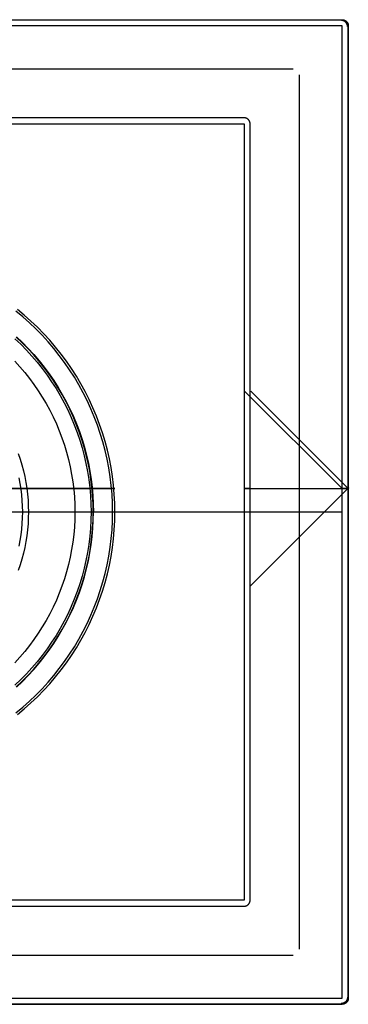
# Model space of a CAD drawing. Header units: millimetres. Extents: x -40 to 40, y -41.9 to 38.1.
# Tile 9 of 9: x 13.3 to 40, y -41.9 to 38.1. Entities that reach past the tile are written whole.
import ezdxf

# ---------------------------------------------------------------- set-up
doc = ezdxf.new("R2010")
doc.units = ezdxf.units.MM
doc.header["$MEASUREMENT"] = 0
doc.layers.add('Predefinito', color=5, linetype='Continuous')

msp = doc.modelspace()

# ---------------------------------------------------------------- linework, layer by layer
at = {"layer": 'Predefinito'}
for points in [[(-39.484, 38.065), (39.484, 38.065)], [(-39.484, 38.065), (39.484, 38.065)], [(39.484, 38.065), (39.501, 38.065), (39.518, 38.064), (39.535, 38.063), (39.552, 38.061), (39.569, 38.058), (39.585, 38.055), (39.602, 38.051), (39.619, 38.047), (39.635, 38.042), (39.651, 38.036), (39.667, 38.03), (39.683, 38.024), (39.698, 38.017), (39.714, 38.009), (39.729, 38.001), (39.744, 37.993), (39.758, 37.983), (39.772, 37.974), (39.786, 37.964), (39.799, 37.953), (39.812, 37.942), (39.825, 37.931), (39.837, 37.919), (39.849, 37.907), (39.861, 37.894), (39.872, 37.881), (39.882, 37.867), (39.892, 37.854), (39.902, 37.84), (39.911, 37.825), (39.92, 37.81), (39.928, 37.795), (39.935, 37.78), (39.942, 37.765), (39.949, 37.749), (39.955, 37.733), (39.96, 37.717), (39.965, 37.7), (39.97, 37.684), (39.973, 37.667), (39.976, 37.65), (39.979, 37.633), (39.981, 37.616), (39.983, 37.599), (39.983, 37.582), (39.984, 37.565)], [(39.484, 37.565), (-39.484, 37.565)], [(39.484, -41.402), (39.484, 37.565)], [(39.983, 37.565), (39.983, -41.402)], [(39.984, -41.402), (39.984, 37.565)], [(-35.5, 34.081), (35.5, 34.081)], [(35.999, 33.581), (35.999, -37.418)], [(31.516, 30.097), (-31.516, 30.097)], [(-31.516, 29.597), (31.516, 29.597)], [(31.516, 29.597), (31.516, -33.434)], [(32.015, -33.434), (32.015, 29.597)], [(21.033, -1.918), (21.02, -1.192), (20.982, -0.467), (20.92, 0.256), (20.832, 0.977), (20.72, 1.694), (20.583, 2.407), (20.421, 3.115), (20.236, 3.817), (20.025, 4.512), (19.792, 5.199), (19.534, 5.878), (19.253, 6.548), (18.95, 7.207), (18.623, 7.856), (18.275, 8.493), (17.905, 9.117), (17.513, 9.729), (17.101, 10.326), (16.668, 10.909), (16.215, 11.477), (15.743, 12.029), (15.252, 12.564), (14.743, 13.082), (14.217, 13.582), (13.673, 14.063), (13.114, 14.526)], [(20.848, -1.918), (20.835, -1.199), (20.798, -0.48), (20.736, 0.237), (20.649, 0.951), (20.538, 1.662), (20.402, 2.369), (20.242, 3.071), (20.058, 3.767), (19.85, 4.455), (19.618, 5.137), (19.363, 5.81), (19.084, 6.473), (18.783, 7.127), (18.46, 7.77), (18.114, 8.401), (17.747, 9.021), (17.359, 9.627), (16.95, 10.219), (16.521, 10.797), (16.073, 11.359), (15.605, 11.906), (15.118, 12.437), (14.614, 12.95), (14.092, 13.445), (13.553, 13.923), (12.998, 14.381)], [(12.906, 12.153), (13.384, 11.699), (13.846, 11.229), (14.292, 10.743), (14.72, 10.242), (15.131, 9.727), (15.524, 9.198), (15.898, 8.655), (16.254, 8.1), (16.59, 7.533), (16.906, 6.955), (17.203, 6.366), (17.478, 5.767), (17.733, 5.159), (17.967, 4.543), (18.179, 3.919), (18.37, 3.288), (18.539, 2.651), (18.685, 2.008), (18.81, 1.361), (18.912, 0.71), (18.991, 0.056), (19.048, -0.601), (19.082, -1.259), (19.093, -1.918)], [(19.273, -1.918), (19.261, -1.253), (19.227, -0.589), (19.169, 0.074), (19.089, 0.735), (18.986, 1.392), (18.861, 2.045), (18.713, 2.694), (18.542, 3.337), (18.35, 3.974), (18.135, 4.604), (17.9, 5.226), (17.642, 5.839), (17.364, 6.444), (17.065, 7.038), (16.746, 7.622), (16.406, 8.194), (16.048, 8.754), (15.67, 9.302), (15.273, 9.836), (14.858, 10.356), (14.426, 10.862), (13.976, 11.352), (13.51, 11.826), (13.027, 12.285)], [(13.04, 12.298), (13.522, 11.84), (13.989, 11.365), (14.439, 10.874), (14.872, 10.368), (15.288, 9.847), (15.685, 9.312), (16.063, 8.764), (16.422, 8.204), (16.762, 7.631), (17.081, 7.047), (17.381, 6.452), (17.659, 5.847), (17.917, 5.233), (18.153, 4.61), (18.367, 3.979), (18.56, 3.342), (18.73, 2.698), (18.879, 2.049), (19.004, 1.395), (19.107, 0.737), (19.188, 0.076), (19.245, -0.587), (19.279, -1.253), (19.291, -1.918)], [(12.897, 10.327), (13.312, 9.875), (13.711, 9.408), (14.094, 8.928), (14.46, 8.435), (14.808, 7.93), (15.139, 7.413), (15.453, 6.885), (15.747, 6.346), (16.023, 5.798), (16.28, 5.24), (16.517, 4.674), (16.735, 4.1), (16.933, 3.519), (17.11, 2.931), (17.268, 2.338), (17.404, 1.739), (17.52, 1.136), (17.615, 0.53), (17.689, -0.08), (17.742, -0.691), (17.774, -1.305), (17.784, -1.918)], [(13.184, 2.823), (13.34, 2.365), (13.48, 1.902), (13.604, 1.435), (13.712, 0.963), (13.803, 0.488), (13.878, 0.01), (13.936, -0.47), (13.978, -0.952), (14.003, -1.435), (14.011, -1.918)], [(13.546, -1.918), (13.538, -1.451), (13.514, -0.984), (13.474, -0.518), (13.417, -0.054), (13.345, 0.408), (13.257, 0.868)], [(-39.484, -1.918), (39.484, -1.918)], [(10.62, -1.918), (31.516, -1.918)], [(17.784, -1.918), (17.774, -2.532), (17.742, -3.145), (17.689, -3.757), (17.615, -4.366), (17.52, -4.973), (17.404, -5.576), (17.268, -6.174), (17.11, -6.768), (16.933, -7.356), (16.735, -7.937), (16.517, -8.511), (16.28, -9.077), (16.023, -9.635), (15.747, -10.183), (15.453, -10.722), (15.139, -11.25), (14.808, -11.767), (14.46, -12.272), (14.094, -12.765), (13.711, -13.245), (13.312, -13.712), (12.897, -14.164)], [(19.093, -1.918), (19.082, -2.577), (19.048, -3.236), (18.991, -3.892), (18.912, -4.547), (18.81, -5.198), (18.685, -5.845), (18.539, -6.488), (18.37, -7.125), (18.179, -7.756), (17.967, -8.38), (17.733, -8.996), (17.478, -9.604), (17.203, -10.203), (16.906, -10.792), (16.59, -11.37), (16.254, -11.937), (15.898, -12.492), (15.524, -13.034), (15.131, -13.564), (14.72, -14.079), (14.292, -14.58), (13.846, -15.065), (13.384, -15.535), (12.906, -15.989)], [(12.998, -18.218), (13.553, -17.76), (14.092, -17.282), (14.614, -16.787), (15.118, -16.273), (15.605, -15.743), (16.073, -15.196), (16.521, -14.634), (16.95, -14.056), (17.359, -13.463), (17.747, -12.857), (18.114, -12.238), (18.46, -11.607), (18.783, -10.964), (19.084, -10.31), (19.363, -9.647), (19.618, -8.974), (19.85, -8.292), (20.058, -7.603), (20.242, -6.908), (20.402, -6.206), (20.538, -5.499), (20.649, -4.788), (20.736, -4.074), (20.798, -3.357), (20.835, -2.638), (20.848, -1.918)], [(13.027, -16.121), (13.51, -15.663), (13.976, -15.189), (14.426, -14.698), (14.858, -14.193), (15.273, -13.673), (15.67, -13.139), (16.048, -12.591), (16.406, -12.031), (16.746, -11.458), (17.065, -10.875), (17.364, -10.28), (17.642, -9.676), (17.9, -9.063), (18.135, -8.44), (18.35, -7.811), (18.542, -7.174), (18.713, -6.531), (18.861, -5.882), (18.986, -5.229), (19.089, -4.571), (19.169, -3.911), (19.227, -3.248), (19.261, -2.584), (19.273, -1.918)], [(13.04, -16.135), (13.522, -15.676), (13.989, -15.201), (14.439, -14.711), (14.872, -14.205), (15.288, -13.684), (15.685, -13.149), (16.063, -12.601), (16.422, -12.04), (16.762, -11.468), (17.081, -10.883), (17.381, -10.288), (17.659, -9.684), (17.917, -9.069), (18.153, -8.447), (18.367, -7.816), (18.56, -7.179), (18.73, -6.535), (18.879, -5.886), (19.004, -5.232), (19.107, -4.574), (19.188, -3.913), (19.245, -3.249), (19.279, -2.584), (19.291, -1.918)], [(13.114, -18.362), (13.673, -17.9), (14.217, -17.418), (14.743, -16.918), (15.252, -16.401), (15.743, -15.866), (16.215, -15.314), (16.668, -14.746), (17.101, -14.163), (17.513, -13.566), (17.905, -12.954), (18.275, -12.33), (18.623, -11.693), (18.95, -11.044), (19.253, -10.385), (19.534, -9.715), (19.792, -9.036), (20.025, -8.349), (20.236, -7.654), (20.421, -6.952), (20.583, -6.244), (20.72, -5.531), (20.832, -4.814), (20.92, -4.093), (20.982, -3.369), (21.02, -2.644), (21.033, -1.918)], [(14.011, -1.918), (14.003, -2.402), (13.978, -2.885), (13.936, -3.367), (13.878, -3.847), (13.803, -4.325), (13.712, -4.8), (13.604, -5.271), (13.48, -5.739), (13.34, -6.202), (13.184, -6.66)], [(13.257, -4.704), (13.345, -4.245), (13.417, -3.783), (13.474, -3.319), (13.514, -2.853), (13.538, -2.386), (13.546, -1.918)], [(31.516, -33.434), (-31.516, -33.434)], [(-31.516, -33.934), (31.516, -33.934)], [(-35.5, -37.918), (35.5, -37.918)], [(-39.484, -41.402), (39.484, -41.402)], [(39.984, -41.402), (39.983, -41.419), (39.983, -41.436), (39.981, -41.453), (39.979, -41.47), (39.976, -41.487), (39.973, -41.504), (39.97, -41.521), (39.965, -41.537), (39.96, -41.553), (39.955, -41.57), (39.949, -41.586), (39.942, -41.601), (39.935, -41.617), (39.928, -41.632), (39.92, -41.647), (39.911, -41.662), (39.902, -41.676), (39.892, -41.69), (39.882, -41.704), (39.872, -41.718), (39.861, -41.731), (39.849, -41.743), (39.837, -41.756), (39.825, -41.768), (39.812, -41.779), (39.799, -41.79), (39.786, -41.801), (39.772, -41.811), (39.758, -41.82), (39.744, -41.829), (39.729, -41.838), (39.714, -41.846), (39.698, -41.854), (39.683, -41.861), (39.667, -41.867), (39.651, -41.873), (39.635, -41.879), (39.619, -41.884), (39.602, -41.888), (39.585, -41.892), (39.569, -41.895), (39.552, -41.897), (39.535, -41.9), (39.518, -41.901), (39.501, -41.902), (39.484, -41.902)], [(39.484, -41.902), (-39.484, -41.902)], [(-39.484, -41.902), (39.484, -41.902)]]:
    msp.add_lwpolyline(points, dxfattribs=at)
at = {"layer": 'Predefinito', "extrusion": (0.999489, -0.001022, 0.031951)}
msp.add_lwpolyline([(38.105, -0.736), (30.129, 248.391)], dxfattribs=at)
at = {"layer": 'Predefinito', "extrusion": (1, 0, 0)}
for points in [[(37.565, 0.008), (37.582, 0.009), (37.599, 0.01), (37.616, 0.011), (37.633, 0.013), (37.65, 0.016), (37.667, 0.019), (37.684, 0.023), (37.7, 0.027), (37.717, 0.032), (37.733, 0.037), (37.749, 0.043), (37.765, 0.05), (37.78, 0.057), (37.795, 0.065), (37.81, 0.073), (37.825, 0.081), (37.84, 0.09), (37.854, 0.1), (37.867, 0.11), (37.881, 0.121), (37.894, 0.132), (37.907, 0.143), (37.919, 0.155), (37.931, 0.167), (37.942, 0.18), (37.953, 0.193), (37.964, 0.206), (37.974, 0.22), (37.983, 0.234), (37.993, 0.249), (38.001, 0.263), (38.009, 0.278), (38.017, 0.294), (38.024, 0.309), (38.03, 0.325), (38.036, 0.341), (38.042, 0.357), (38.047, 0.374), (38.051, 0.39), (38.055, 0.407), (38.058, 0.424), (38.061, 0.44), (38.063, 0.457), (38.064, 0.474), (38.065, 0.491), (38.065, 0.508)], [(38.065, 0.508), (38.065, 0.524)], [(29.597, 250.008), (29.614, 250.008), (29.632, 250.007), (29.649, 250.006), (29.666, 250.004), (29.682, 250.001), (29.699, 249.998), (29.716, 249.994), (29.732, 249.99), (29.749, 249.985), (29.765, 249.98), (29.781, 249.973), (29.797, 249.967), (29.812, 249.96), (29.828, 249.952), (29.843, 249.944), (29.857, 249.935), (29.872, 249.926), (29.886, 249.917), (29.9, 249.907), (29.913, 249.896), (29.926, 249.885), (29.939, 249.874), (29.951, 249.862), (29.963, 249.849), (29.975, 249.837), (29.986, 249.824), (29.996, 249.81), (30.006, 249.796), (30.016, 249.782), (30.025, 249.768), (30.034, 249.753), (30.042, 249.738), (30.049, 249.722), (30.056, 249.707), (30.063, 249.691), (30.069, 249.675), (30.074, 249.659), (30.079, 249.642), (30.083, 249.626), (30.087, 249.609), (30.09, 249.592), (30.093, 249.576), (30.095, 249.559), (30.096, 249.542), (30.097, 249.524)], [(-33.434, 250.008), (-33.451, 250.008), (-33.468, 250.007), (-33.485, 250.006), (-33.502, 250.004), (-33.519, 250.001), (-33.536, 249.998), (-33.553, 249.994), (-33.569, 249.99), (-33.586, 249.985), (-33.602, 249.98), (-33.618, 249.973), (-33.634, 249.967), (-33.649, 249.96), (-33.664, 249.952), (-33.68, 249.944), (-33.694, 249.935), (-33.709, 249.926), (-33.723, 249.917), (-33.737, 249.907), (-33.75, 249.896), (-33.763, 249.885), (-33.776, 249.874), (-33.788, 249.862), (-33.8, 249.849), (-33.811, 249.837), (-33.822, 249.824), (-33.833, 249.81), (-33.843, 249.796), (-33.853, 249.782), (-33.862, 249.768), (-33.87, 249.753), (-33.878, 249.738), (-33.886, 249.722), (-33.893, 249.707), (-33.9, 249.691), (-33.906, 249.675), (-33.911, 249.659), (-33.916, 249.642), (-33.92, 249.626), (-33.924, 249.609), (-33.927, 249.592), (-33.93, 249.576), (-33.932, 249.559), (-33.933, 249.542), (-33.934, 249.524)], [(-41.902, 0.508), (-41.902, 0.491), (-41.901, 0.474), (-41.9, 0.457), (-41.897, 0.44), (-41.895, 0.424), (-41.892, 0.407), (-41.888, 0.39), (-41.884, 0.374), (-41.879, 0.357), (-41.873, 0.341), (-41.867, 0.325), (-41.861, 0.309), (-41.854, 0.294), (-41.846, 0.278), (-41.838, 0.263), (-41.829, 0.249), (-41.82, 0.234), (-41.811, 0.22), (-41.801, 0.206), (-41.79, 0.193), (-41.779, 0.18), (-41.768, 0.167), (-41.756, 0.155), (-41.743, 0.143), (-41.731, 0.132), (-41.718, 0.121), (-41.704, 0.11), (-41.69, 0.1), (-41.676, 0.09), (-41.662, 0.081), (-41.647, 0.073), (-41.632, 0.065), (-41.617, 0.057), (-41.601, 0.05), (-41.586, 0.043), (-41.57, 0.037), (-41.553, 0.032), (-41.537, 0.027), (-41.521, 0.023), (-41.504, 0.019), (-41.487, 0.016), (-41.47, 0.013), (-41.453, 0.011), (-41.436, 0.01), (-41.419, 0.009), (-41.402, 0.008)], [(-41.902, 0.508), (-41.902, 0.524)]]:
    msp.add_lwpolyline(points, dxfattribs=at)
at = {"layer": 'Predefinito', "extrusion": (-0.001022, 0.999489, 0.031951)}
msp.add_lwpolyline([(-32.046, 248.452), (-40.022, -0.675)], dxfattribs=at)
at = {"layer": 'Predefinito', "extrusion": (0, 1, 0)}
for points in [[(-39.984, 0.508), (-39.983, 0.491), (-39.983, 0.474), (-39.981, 0.457), (-39.979, 0.44), (-39.976, 0.424), (-39.973, 0.407), (-39.97, 0.39), (-39.965, 0.374), (-39.96, 0.357), (-39.955, 0.341), (-39.949, 0.325), (-39.942, 0.309), (-39.935, 0.294), (-39.928, 0.278), (-39.92, 0.263), (-39.911, 0.249), (-39.902, 0.234), (-39.892, 0.22), (-39.882, 0.206), (-39.872, 0.193), (-39.861, 0.18), (-39.849, 0.167), (-39.837, 0.155), (-39.825, 0.143), (-39.812, 0.132), (-39.799, 0.121), (-39.786, 0.11), (-39.772, 0.1), (-39.758, 0.09), (-39.744, 0.081), (-39.729, 0.073), (-39.714, 0.065), (-39.698, 0.057), (-39.683, 0.05), (-39.667, 0.043), (-39.651, 0.037), (-39.635, 0.032), (-39.619, 0.027), (-39.602, 0.023), (-39.585, 0.019), (-39.569, 0.016), (-39.552, 0.013), (-39.535, 0.011), (-39.518, 0.01), (-39.501, 0.009), (-39.484, 0.008)], [(-39.983, 0.524), (-39.984, 0.508)], [(-32.015, 249.524), (-32.015, 249.542), (-32.013, 249.559), (-32.011, 249.576), (-32.009, 249.592), (-32.005, 249.609), (-32.002, 249.626), (-31.997, 249.642), (-31.993, 249.659), (-31.987, 249.675), (-31.981, 249.691), (-31.975, 249.707), (-31.968, 249.722), (-31.96, 249.738), (-31.952, 249.753), (-31.943, 249.768), (-31.934, 249.782), (-31.925, 249.796), (-31.915, 249.81), (-31.904, 249.824), (-31.893, 249.837), (-31.882, 249.849), (-31.87, 249.862), (-31.857, 249.874), (-31.845, 249.885), (-31.832, 249.896), (-31.818, 249.907), (-31.804, 249.917), (-31.79, 249.926), (-31.776, 249.935), (-31.761, 249.944), (-31.746, 249.952), (-31.731, 249.96), (-31.715, 249.967), (-31.699, 249.973), (-31.683, 249.98), (-31.667, 249.985), (-31.651, 249.99), (-31.634, 249.994), (-31.618, 249.998), (-31.601, 250.001), (-31.584, 250.004), (-31.567, 250.006), (-31.55, 250.007), (-31.533, 250.008), (-31.516, 250.008)], [(-19.093, 290.537), (-19.216, 288.575), (-19.27, 286.61), (-19.256, 284.645), (-19.173, 282.681), (-19.023, 280.722), (-18.805, 278.768), (-18.52, 276.824), (-18.167, 274.89), (-17.748, 272.97), (-17.262, 271.066), (-16.71, 269.18), (-16.094, 267.313), (-15.413, 265.47), (-14.669, 263.651), (-13.862, 261.859), (-12.993, 260.096), (-12.064, 258.364), (-11.075, 256.665), (-10.029, 255.002), (-8.925, 253.376)], [(-10.164, 306.506), (-10.298, 306.853), (-10.444, 307.196), (-10.602, 307.533), (-10.77, 307.865), (-10.95, 308.191), (-11.14, 308.511), (-11.341, 308.824), (-11.553, 309.13), (-11.775, 309.429), (-12.006, 309.721), (-12.247, 310.004), (-12.498, 310.28), (-12.758, 310.546), (-13.026, 310.804), (-13.303, 311.053)], [(-10.364, 252.362), (-11.502, 254.039), (-12.581, 255.754), (-13.6, 257.505), (-14.558, 259.291), (-15.454, 261.108), (-16.286, 262.956), (-17.053, 264.831), (-17.755, 266.732), (-18.391, 268.656), (-18.959, 270.601), (-19.46, 272.565), (-19.893, 274.545), (-20.257, 276.538), (-20.551, 278.543), (-20.776, 280.557), (-20.93, 282.577), (-21.015, 284.602), (-21.03, 286.628), (-20.974, 288.654), (-20.848, 290.676)], [(-11.938, 299.52), (-12.317, 299.365), (-12.69, 299.197), (-13.057, 299.017), (-13.418, 298.823), (-13.772, 298.618), (-14.119, 298.4), (-14.458, 298.17), (-14.788, 297.929), (-15.111, 297.677), (-15.424, 297.413), (-15.728, 297.139), (-16.022, 296.855), (-16.307, 296.56), (-16.581, 296.256), (-16.844, 295.943), (-17.096, 295.621), (-17.337, 295.29), (-17.567, 294.951), (-17.784, 294.604)], [(-19.291, 295.514), (-19.041, 295.912), (-18.777, 296.301), (-18.501, 296.681), (-18.211, 297.052), (-17.908, 297.412), (-17.594, 297.761), (-17.267, 298.099), (-16.929, 298.426), (-16.58, 298.741), (-16.22, 299.043), (-15.85, 299.333), (-15.47, 299.61), (-15.081, 299.874), (-14.683, 300.124), (-14.276, 300.36), (-13.862, 300.582), (-13.44, 300.79), (-13.011, 300.983), (-12.576, 301.161)], [(-13.546, 311.584), (-13.546, 311.609), (-13.545, 311.633), (-13.542, 311.657), (-13.539, 311.681), (-13.536, 311.706), (-13.531, 311.729), (-13.526, 311.753), (-13.519, 311.777), (-13.512, 311.8), (-13.504, 311.823), (-13.496, 311.846), (-13.486, 311.868), (-13.476, 311.89), (-13.465, 311.912), (-13.454, 311.934), (-13.441, 311.954), (-13.428, 311.975), (-13.414, 311.995), (-13.4, 312.015), (-13.384, 312.034), (-13.368, 312.052), (-13.352, 312.07), (-13.335, 312.087), (-13.317, 312.104), (-13.299, 312.12), (-13.28, 312.136), (-13.261, 312.15), (-13.241, 312.165), (-13.221, 312.178), (-13.2, 312.191), (-13.179, 312.203), (-13.157, 312.214), (-13.135, 312.225), (-13.113, 312.234), (-13.09, 312.243), (-13.067, 312.251), (-13.044, 312.259), (-13.021, 312.265), (-12.997, 312.271), (-12.973, 312.276), (-12.949, 312.28), (-12.925, 312.283), (-12.901, 312.286), (-12.876, 312.288), (-12.852, 312.288), (-12.828, 312.288), (-12.803, 312.287), (-12.779, 312.286), (-12.755, 312.283), (-12.731, 312.279), (-12.707, 312.275), (-12.683, 312.27), (-12.659, 312.264)], [(-13.303, 311.053), (-13.321, 311.069), (-13.339, 311.085), (-13.356, 311.103), (-13.372, 311.121), (-13.387, 311.139), (-13.402, 311.158), (-13.417, 311.177), (-13.43, 311.197), (-13.443, 311.218), (-13.455, 311.238), (-13.467, 311.26), (-13.478, 311.281), (-13.488, 311.303), (-13.497, 311.325), (-13.505, 311.348), (-13.513, 311.371), (-13.52, 311.394), (-13.526, 311.417), (-13.531, 311.441), (-13.536, 311.464), (-13.54, 311.488), (-13.542, 311.512), (-13.545, 311.536), (-13.546, 311.56), (-13.546, 311.584)], [(-13.303, 311.053), (-13.321, 311.069), (-13.339, 311.085), (-13.356, 311.103), (-13.372, 311.121), (-13.387, 311.139), (-13.402, 311.158), (-13.417, 311.177), (-13.43, 311.197), (-13.443, 311.218), (-13.455, 311.238), (-13.467, 311.26), (-13.478, 311.281), (-13.488, 311.303), (-13.497, 311.325), (-13.505, 311.348), (-13.513, 311.371), (-13.52, 311.394), (-13.526, 311.417), (-13.531, 311.441), (-13.536, 311.464), (-13.54, 311.488), (-13.542, 311.512), (-13.545, 311.536), (-13.546, 311.56), (-13.546, 311.584)], [(-17.784, 294.604), (-17.939, 294.338), (-18.085, 294.067), (-18.222, 293.791), (-18.349, 293.511), (-18.468, 293.226), (-18.576, 292.938), (-18.676, 292.647), (-18.765, 292.352), (-18.845, 292.054), (-18.915, 291.754), (-18.974, 291.452), (-19.024, 291.148), (-19.064, 290.843), (-19.093, 290.537)], [(-20.848, 290.676), (-20.813, 291.041), (-20.766, 291.404), (-20.706, 291.766), (-20.635, 292.125), (-20.552, 292.482), (-20.457, 292.835), (-20.351, 293.186), (-20.233, 293.532), (-20.104, 293.875), (-19.963, 294.213), (-19.811, 294.547), (-19.649, 294.875), (-19.475, 295.197), (-19.291, 295.514)], [(-31.516, 250.008), (-31.533, 250.008), (-31.55, 250.007), (-31.567, 250.006), (-31.584, 250.004), (-31.601, 250.001), (-31.618, 249.998), (-31.634, 249.994), (-31.651, 249.99), (-31.667, 249.985), (-31.683, 249.98), (-31.699, 249.973), (-31.715, 249.967), (-31.731, 249.96), (-31.746, 249.952), (-31.761, 249.944), (-31.776, 249.935), (-31.79, 249.926), (-31.804, 249.917), (-31.818, 249.907), (-31.832, 249.896), (-31.845, 249.885), (-31.857, 249.874), (-31.87, 249.862), (-31.882, 249.849), (-31.893, 249.837), (-31.904, 249.824), (-31.915, 249.81), (-31.925, 249.796), (-31.934, 249.782), (-31.943, 249.768), (-31.952, 249.753), (-31.96, 249.738), (-31.968, 249.722), (-31.975, 249.707), (-31.981, 249.691), (-31.987, 249.675), (-31.993, 249.659), (-31.997, 249.642), (-32.002, 249.626), (-32.005, 249.609), (-32.009, 249.592), (-32.011, 249.576), (-32.013, 249.559), (-32.015, 249.542), (-32.015, 249.524)], [(-32.015, 249.524), (-39.983, 0.524)], [(-39.983, 0.524), (-39.984, 0.507), (-39.983, 0.49), (-39.982, 0.472), (-39.981, 0.455), (-39.979, 0.438), (-39.976, 0.42), (-39.973, 0.403), (-39.969, 0.386), (-39.964, 0.37), (-39.959, 0.353), (-39.953, 0.336), (-39.947, 0.32), (-39.94, 0.304), (-39.933, 0.288), (-39.925, 0.273), (-39.916, 0.258), (-39.907, 0.243), (-39.898, 0.228), (-39.888, 0.214), (-39.877, 0.2), (-39.866, 0.186), (-39.855, 0.173), (-39.843, 0.161), (-39.831, 0.148), (-39.818, 0.136), (-39.805, 0.125), (-39.791, 0.114), (-39.777, 0.104), (-39.763, 0.094), (-39.748, 0.084), (-39.733, 0.075), (-39.718, 0.067), (-39.703, 0.059), (-39.687, 0.052), (-39.671, 0.045), (-39.654, 0.039), (-39.638, 0.033), (-39.621, 0.028), (-39.604, 0.023), (-39.588, 0.019), (-39.57, 0.016), (-39.553, 0.013), (-39.536, 0.011), (-39.519, 0.01), (-39.501, 0.009), (-39.484, 0.008)], [(-31.516, 250.008), (-31.533, 250.008), (-31.55, 250.007), (-31.567, 250.006), (-31.584, 250.004), (-31.601, 250.001), (-31.618, 249.998), (-31.634, 249.994), (-31.651, 249.99), (-31.667, 249.985), (-31.683, 249.98), (-31.699, 249.973), (-31.715, 249.967), (-31.731, 249.96), (-31.746, 249.952), (-31.761, 249.944), (-31.776, 249.935), (-31.79, 249.926), (-31.804, 249.917), (-31.818, 249.907), (-31.832, 249.896), (-31.845, 249.885), (-31.857, 249.874), (-31.87, 249.862), (-31.882, 249.849), (-31.893, 249.837), (-31.904, 249.824), (-31.915, 249.81), (-31.925, 249.796), (-31.934, 249.782), (-31.943, 249.768), (-31.952, 249.753), (-31.96, 249.738), (-31.968, 249.722), (-31.975, 249.707), (-31.981, 249.691), (-31.987, 249.675), (-31.993, 249.659), (-31.997, 249.642), (-32.002, 249.626), (-32.005, 249.609), (-32.009, 249.592), (-32.011, 249.576), (-32.013, 249.559), (-32.015, 249.542), (-32.015, 249.524)], [(-39.484, 0.008), (-39.501, 0.009), (-39.518, 0.01), (-39.535, 0.011), (-39.552, 0.013), (-39.569, 0.016), (-39.585, 0.019), (-39.602, 0.023), (-39.619, 0.027), (-39.635, 0.032), (-39.651, 0.037), (-39.667, 0.043), (-39.683, 0.05), (-39.698, 0.057), (-39.714, 0.065), (-39.729, 0.073), (-39.744, 0.081), (-39.758, 0.09), (-39.772, 0.1), (-39.786, 0.11), (-39.799, 0.121), (-39.812, 0.132), (-39.825, 0.143), (-39.837, 0.155), (-39.849, 0.167), (-39.861, 0.18), (-39.872, 0.193), (-39.882, 0.206), (-39.892, 0.22), (-39.902, 0.234), (-39.911, 0.249), (-39.92, 0.263), (-39.928, 0.278), (-39.935, 0.294), (-39.942, 0.309), (-39.949, 0.325), (-39.955, 0.341), (-39.96, 0.357), (-39.965, 0.374), (-39.97, 0.39), (-39.973, 0.407), (-39.976, 0.424), (-39.979, 0.44), (-39.981, 0.457), (-39.983, 0.474), (-39.983, 0.491), (-39.984, 0.508)], [(-39.983, 0.524), (-39.984, 0.508)]]:
    msp.add_lwpolyline(points, dxfattribs=at)
at = {"layer": 'Predefinito', "extrusion": (-0.031967, -0.031967, 0.998978)}
msp.add_lwpolyline([(1.71, 54.803), (1.697, 54.815), (1.684, 54.827), (1.671, 54.838), (1.657, 54.849), (1.643, 54.859), (1.629, 54.869), (1.614, 54.878), (1.599, 54.887), (1.583, 54.895), (1.568, 54.902), (1.552, 54.91), (1.536, 54.916), (1.519, 54.922), (1.503, 54.927), (1.486, 54.932), (1.469, 54.936), (1.452, 54.94), (1.435, 54.943), (1.417, 54.945), (1.4, 54.947), (1.383, 54.949), (1.365, 54.949), (1.348, 54.949), (1.33, 54.949), (1.313, 54.947), (1.296, 54.945), (1.278, 54.943), (1.261, 54.94), (1.244, 54.936), (1.227, 54.932), (1.21, 54.927), (1.194, 54.922), (1.177, 54.916), (1.161, 54.91), (1.145, 54.902), (1.13, 54.895), (1.114, 54.887), (1.099, 54.878), (1.084, 54.869), (1.07, 54.859), (1.056, 54.849), (1.042, 54.838), (1.029, 54.827), (1.016, 54.815), (1.003, 54.803)], dxfattribs=at)
at = {"layer": 'Predefinito', "extrusion": (0.001022, 0.999489, -0.031951)}
for points in [[(-40.026, -0.797), (-32.05, 248.33)], [(-31.55, 248.314), (-39.527, -0.813)]]:
    msp.add_lwpolyline(points, dxfattribs=at)
at = {"layer": 'Predefinito', "extrusion": (-0.031967, 0.031967, 0.998978)}
msp.add_lwpolyline([(1.003, 57.513), (1.016, 57.525), (1.029, 57.537), (1.042, 57.548), (1.056, 57.559), (1.07, 57.569), (1.084, 57.579), (1.099, 57.588), (1.114, 57.597), (1.13, 57.605), (1.145, 57.613), (1.161, 57.62), (1.177, 57.626), (1.194, 57.632), (1.21, 57.638), (1.227, 57.642), (1.244, 57.647), (1.261, 57.65), (1.278, 57.653), (1.296, 57.656), (1.313, 57.658), (1.33, 57.659), (1.348, 57.659), (1.365, 57.659), (1.383, 57.659), (1.4, 57.658), (1.417, 57.656), (1.435, 57.653), (1.452, 57.65), (1.469, 57.647), (1.486, 57.642), (1.503, 57.638), (1.519, 57.632), (1.536, 57.626), (1.552, 57.62), (1.568, 57.613), (1.583, 57.605), (1.599, 57.597), (1.614, 57.588), (1.629, 57.579), (1.643, 57.569), (1.657, 57.559), (1.671, 57.548), (1.684, 57.537), (1.697, 57.525), (1.71, 57.513)], dxfattribs=at)
at = {"layer": 'Predefinito'}
for points in [[(39.484, 38.065, 0.524), (39.498, 38.065, 0.525), (39.513, 38.064, 0.525), (39.521, 38.064, 0.526), (39.532, 38.063, 0.526), (39.54, 38.062, 0.526), (39.55, 38.061, 0.526), (39.562, 38.059, 0.527), (39.577, 38.056, 0.527), (39.594, 38.053, 0.528), (39.603, 38.05, 0.528), (39.613, 38.048, 0.528), (39.622, 38.045, 0.528), (39.632, 38.042, 0.528), (39.642, 38.039, 0.529), (39.652, 38.036, 0.529), (39.662, 38.032, 0.529), (39.672, 38.028, 0.529), (39.681, 38.024, 0.529), (39.691, 38.02, 0.53), (39.701, 38.015, 0.53), (39.711, 38.01, 0.53), (39.721, 38.005, 0.53), (39.731, 37.999, 0.53), (39.741, 37.994, 0.53), (39.751, 37.988, 0.531), (39.76, 37.981, 0.531), (39.77, 37.975, 0.531), (39.779, 37.968, 0.531), (39.788, 37.961, 0.531), (39.797, 37.954, 0.531), (39.806, 37.947, 0.531), (39.814, 37.94, 0.531), (39.822, 37.933, 0.531), (39.83, 37.925, 0.531), (39.837, 37.918, 0.531), (39.844, 37.911, 0.531), (39.851, 37.904, 0.531), (39.858, 37.896, 0.531), (39.865, 37.888, 0.531), (39.871, 37.88, 0.531), (39.878, 37.872, 0.531), (39.884, 37.864, 0.531), (39.891, 37.855, 0.531), (39.897, 37.846, 0.531), (39.903, 37.837, 0.531), (39.909, 37.828, 0.53), (39.914, 37.819, 0.53), (39.92, 37.809, 0.53), (39.925, 37.799, 0.53), (39.93, 37.789, 0.53), (39.935, 37.779, 0.53), (39.94, 37.769, 0.53), (39.945, 37.758, 0.529), (39.949, 37.748, 0.529), (39.953, 37.737, 0.529), (39.957, 37.726, 0.529), (39.96, 37.715, 0.528), (39.964, 37.704, 0.528), (39.967, 37.693, 0.528), (39.97, 37.682, 0.528), (39.972, 37.671, 0.527), (39.974, 37.66, 0.527), (39.976, 37.649, 0.527), (39.978, 37.638, 0.527), (39.98, 37.627, 0.526), (39.981, 37.616, 0.526), (39.982, 37.606, 0.526), (39.983, 37.595, 0.525), (39.983, 37.585, 0.525), (39.983, 37.575, 0.525), (39.983, 37.565, 0.524)], [(32.015, 29.597, 249.524), (32.015, 29.607, 249.525), (32.015, 29.617, 249.525), (32.015, 29.627, 249.525), (32.014, 29.638, 249.526), (32.013, 29.648, 249.526), (32.012, 29.659, 249.526), (32.01, 29.67, 249.527), (32.008, 29.681, 249.527), (32.006, 29.691, 249.527), (32.004, 29.703, 249.527), (32.002, 29.714, 249.528), (31.999, 29.725, 249.528), (31.996, 29.736, 249.528), (31.992, 29.747, 249.528), (31.989, 29.758, 249.529), (31.985, 29.769, 249.529), (31.981, 29.78, 249.529), (31.977, 29.79, 249.529), (31.972, 29.801, 249.53), (31.967, 29.811, 249.53), (31.962, 29.821, 249.53), (31.957, 29.831, 249.53), (31.952, 29.841, 249.53), (31.946, 29.85, 249.53), (31.941, 29.86, 249.53), (31.935, 29.869, 249.531), (31.929, 29.878, 249.531), (31.923, 29.887, 249.531), (31.916, 29.896, 249.531), (31.91, 29.904, 249.531), (31.904, 29.912, 249.531), (31.897, 29.92, 249.531), (31.89, 29.928, 249.531), (31.883, 29.936, 249.531), (31.876, 29.943, 249.531), (31.869, 29.95, 249.531), (31.862, 29.957, 249.531), (31.854, 29.965, 249.531), (31.846, 29.972, 249.531), (31.838, 29.979, 249.531), (31.829, 29.986, 249.531), (31.821, 29.993, 249.531), (31.811, 30, 249.531), (31.802, 30.007, 249.531), (31.792, 30.013, 249.531), (31.783, 30.019, 249.531), (31.773, 30.026, 249.53), (31.763, 30.031, 249.53), (31.753, 30.037, 249.53), (31.743, 30.042, 249.53), (31.733, 30.047, 249.53), (31.723, 30.052, 249.53), (31.713, 30.056, 249.529), (31.704, 30.06, 249.529), (31.694, 30.064, 249.529), (31.684, 30.068, 249.529), (31.674, 30.071, 249.529), (31.664, 30.074, 249.528), (31.654, 30.077, 249.528), (31.645, 30.08, 249.528), (31.635, 30.082, 249.528), (31.626, 30.085, 249.528), (31.609, 30.088, 249.527), (31.594, 30.091, 249.527), (31.582, 30.093, 249.526), (31.572, 30.094, 249.526), (31.564, 30.095, 249.526), (31.553, 30.096, 249.526), (31.545, 30.096, 249.525), (31.53, 30.097, 249.525), (31.516, 30.097, 249.524)], [(31.516, -33.934, 249.524), (31.53, -33.934, 249.525), (31.545, -33.933, 249.525), (31.553, -33.932, 249.526), (31.564, -33.931, 249.526), (31.572, -33.931, 249.526), (31.582, -33.929, 249.526), (31.594, -33.928, 249.527), (31.609, -33.925, 249.527), (31.626, -33.921, 249.528), (31.635, -33.919, 249.528), (31.645, -33.917, 249.528), (31.654, -33.914, 249.528), (31.664, -33.911, 249.528), (31.674, -33.908, 249.529), (31.684, -33.905, 249.529), (31.694, -33.901, 249.529), (31.704, -33.897, 249.529), (31.713, -33.893, 249.529), (31.723, -33.889, 249.53), (31.733, -33.884, 249.53), (31.743, -33.879, 249.53), (31.753, -33.874, 249.53), (31.763, -33.868, 249.53), (31.773, -33.862, 249.53), (31.783, -33.856, 249.531), (31.792, -33.85, 249.531), (31.802, -33.843, 249.531), (31.811, -33.837, 249.531), (31.82, -33.83, 249.531), (31.829, -33.823, 249.531), (31.838, -33.816, 249.531), (31.846, -33.809, 249.531), (31.854, -33.801, 249.531), (31.862, -33.794, 249.531), (31.869, -33.787, 249.531), (31.876, -33.78, 249.531), (31.883, -33.773, 249.531), (31.89, -33.765, 249.531), (31.897, -33.757, 249.531), (31.903, -33.749, 249.531), (31.91, -33.741, 249.531), (31.916, -33.733, 249.531), (31.923, -33.724, 249.531), (31.929, -33.715, 249.531), (31.935, -33.706, 249.531), (31.941, -33.697, 249.53), (31.946, -33.687, 249.53), (31.952, -33.678, 249.53), (31.957, -33.668, 249.53), (31.962, -33.658, 249.53), (31.967, -33.648, 249.53), (31.972, -33.637, 249.53), (31.977, -33.627, 249.529), (31.981, -33.617, 249.529), (31.985, -33.606, 249.529), (31.989, -33.595, 249.529), (31.992, -33.584, 249.528), (31.996, -33.573, 249.528), (31.999, -33.562, 249.528), (32.002, -33.551, 249.528), (32.004, -33.539, 249.527), (32.006, -33.528, 249.527), (32.008, -33.517, 249.527), (32.01, -33.506, 249.527), (32.012, -33.496, 249.526), (32.013, -33.485, 249.526), (32.014, -33.474, 249.526), (32.015, -33.464, 249.525), (32.015, -33.454, 249.525), (32.015, -33.444, 249.525), (32.015, -33.434, 249.524)], [(39.983, -41.402, 0.524), (39.983, -41.412, 0.525), (39.983, -41.422, 0.525), (39.983, -41.432, 0.525), (39.982, -41.442, 0.526), (39.981, -41.453, 0.526), (39.98, -41.464, 0.526), (39.978, -41.474, 0.527), (39.976, -41.485, 0.527), (39.974, -41.496, 0.527), (39.972, -41.507, 0.527), (39.97, -41.518, 0.528), (39.967, -41.53, 0.528), (39.964, -41.541, 0.528), (39.96, -41.552, 0.528), (39.957, -41.563, 0.529), (39.953, -41.574, 0.529), (39.949, -41.584, 0.529), (39.945, -41.595, 0.529), (39.94, -41.605, 0.53), (39.935, -41.616, 0.53), (39.93, -41.626, 0.53), (39.925, -41.636, 0.53), (39.92, -41.646, 0.53), (39.914, -41.655, 0.53), (39.909, -41.665, 0.53), (39.903, -41.674, 0.531), (39.897, -41.683, 0.531), (39.891, -41.692, 0.531), (39.884, -41.7, 0.531), (39.878, -41.709, 0.531), (39.872, -41.717, 0.531), (39.865, -41.725, 0.531), (39.858, -41.733, 0.531), (39.851, -41.741, 0.531), (39.844, -41.748, 0.531), (39.837, -41.755, 0.531), (39.83, -41.762, 0.531), (39.822, -41.769, 0.531), (39.814, -41.777, 0.531), (39.806, -41.784, 0.531), (39.797, -41.791, 0.531), (39.789, -41.798, 0.531), (39.779, -41.805, 0.531), (39.77, -41.811, 0.531), (39.76, -41.818, 0.531), (39.751, -41.824, 0.531), (39.741, -41.83, 0.53), (39.731, -41.836, 0.53), (39.721, -41.842, 0.53), (39.711, -41.847, 0.53), (39.701, -41.852, 0.53), (39.691, -41.857, 0.53), (39.681, -41.861, 0.529), (39.672, -41.865, 0.529), (39.662, -41.869, 0.529), (39.652, -41.872, 0.529), (39.642, -41.876, 0.529), (39.632, -41.879, 0.528), (39.622, -41.882, 0.528), (39.613, -41.885, 0.528), (39.603, -41.887, 0.528), (39.594, -41.889, 0.528), (39.577, -41.893, 0.527), (39.562, -41.896, 0.527), (39.55, -41.897, 0.526), (39.54, -41.899, 0.526), (39.532, -41.899, 0.526), (39.521, -41.9, 0.526), (39.513, -41.901, 0.525), (39.498, -41.902, 0.525), (39.484, -41.902, 0.524)]]:
    msp.add_polyline3d(points, dxfattribs=at)

doc.saveas('drawing.dxf')
